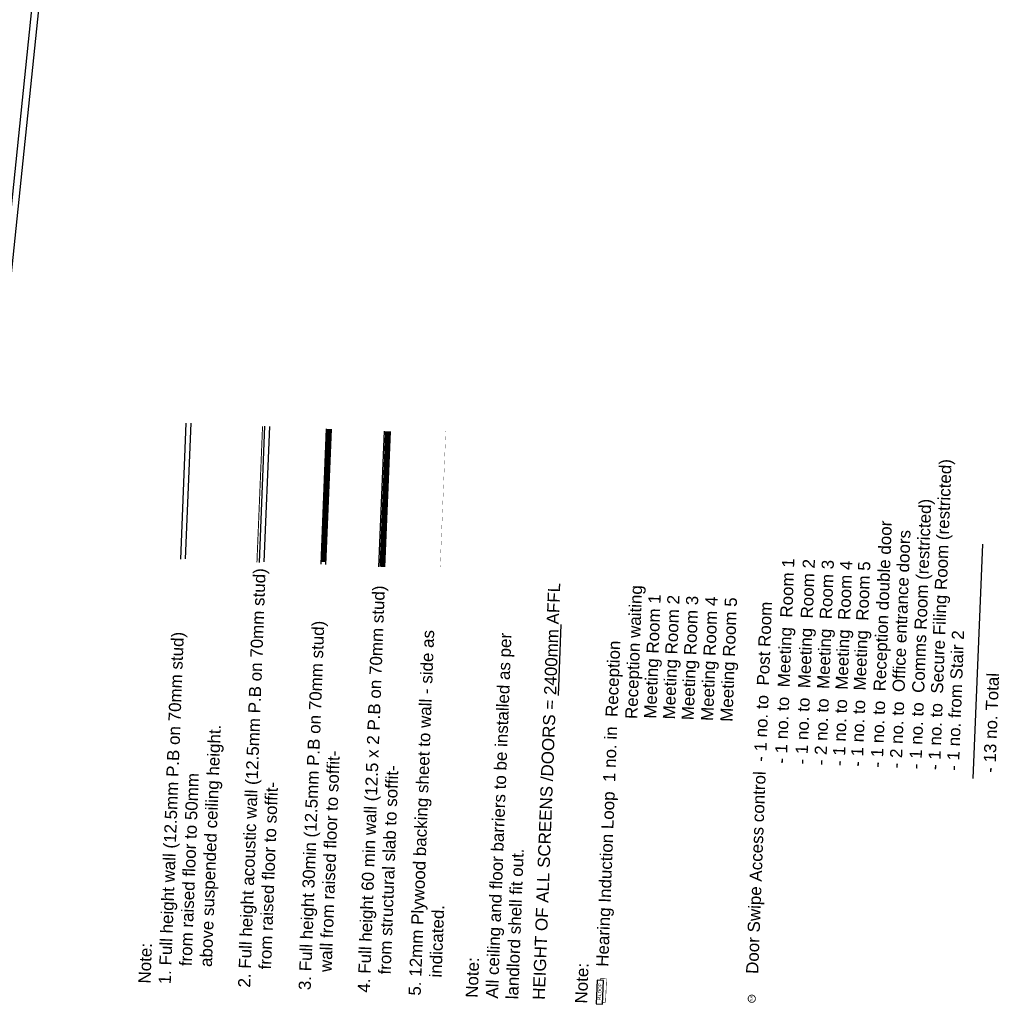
# Model space of a CAD drawing. Header units: millimetres. Extents: x 941089 to 2922714, y 799810 to 1997150.
# Tile 87 of 99: x 999374 to 1029619, y 925611 to 956011. Entities that reach past the tile are written whole.
import ezdxf

# ---------------------------------------------------------------- set-up
doc = ezdxf.new("R2010")
doc.units = ezdxf.units.MM
doc.header["$LTSCALE"] = 10
for name, pattern in [('DASHDOT', [1, 0.5, -0.25, 0, -0.25]), ('FO-00$0$HIDDEN', [0.375, 0.25, -0.125]), ('FO-00$0$OS MAP$0$SITE$0$PECK', [0.2, 0.1, -0.1]), ('FO-00$0$xE-02-01L$0$ACAD_ISO10W100', [18, 12, -3, 0, -3])]:
    doc.linetypes.add(name, pattern=pattern)
for name, color, linetype in [('FO-00$0$FIRE', 1, 'Continuous'), ('FO-00$0$FN-04$0$FIRE', 3, 'Continuous'), ('FO-00$0$HEARING LOOP', 3, 'Continuous'), ('FO-00$0$SWIPE DOOR ACCESS', 2, 'Continuous'), ('FO-00$0$SYMBOL', 6, 'Continuous'), ('FO-00$0$TEXT', 7, 'Continuous'), ('FO-00$0$WALL-STUD-PARTITIONS', 2, 'Continuous'), ('L-PL-00$0$WALL-INTERNAL', 4, 'Continuous'), ('REVISION', 1, 'DASHDOT')]:
    doc.layers.add(name, color=color, linetype=linetype)
doc.styles.add('FO-00$0$Arial', font='ARIAL.TTF')
doc.styles.add('FO-00$0$LABELS', font='ARIAL.TTF')

# ---------------------------------------------------------------- blocks, each defined once
blk = doc.blocks.new('FO-00')
at = {"layer": 'FO-00$0$FIRE', "linetype": 'FO-00$0$HIDDEN', "const_width": 150, "elevation": 0}
blk.add_lwpolyline([(1008925, 943375.3), (1008755.2, 939266.9)], dxfattribs=at)
at = {"layer": 'FO-00$0$FN-04$0$FIRE', "color": 1, "linetype": 'FO-00$0$xE-02-01L$0$ACAD_ISO10W100', "ltscale": 0.005, "const_width": 150, "elevation": 0}
blk.add_lwpolyline([(1010557.6, 939117), (1010730.5, 943300)], dxfattribs=at)
at = {"layer": 'FO-00$0$HEARING LOOP', "const_width": 15}
for points in [[(1017172.2, 925626.9), (1017202.3, 926356.4), (1017393.9, 926348.5), (1017363.7, 925619), (1017172.2, 925626.9)], [(1017298.7, 926352.5), (1017300.9, 926406), (1017492.5, 926398.1), (1017462.4, 925668.6), (1017365.9, 925672.6)]]:
    blk.add_lwpolyline(points, dxfattribs=at)
at = {"layer": 'FO-00$0$HEARING LOOP'}
blk.add_lwpolyline([(1017363.7, 925619), (1017393.9, 926348.5), (1017202.3, 926356.4), (1017172.2, 925626.9)], close=True, dxfattribs=at)
at = {"layer": 'FO-00$0$SWIPE DOOR ACCESS', "const_width": 25}
blk.add_lwpolyline([(1021863.8, 925784.1, 1), (1022088.8, 925784.1, 1)], format="xyb", close=True, dxfattribs=at)
at = {"layer": 'FO-00$0$SYMBOL', "linetype": 'FO-00$0$HIDDEN', "const_width": 30, "elevation": 0}
blk.add_lwpolyline([(1006698.6, 939256.9), (1006872.3, 943460.1)], dxfattribs=at)
at = {"layer": 'FO-00$0$SYMBOL', "linetype": 'FO-00$0$OS MAP$0$SITE$0$PECK', "ltscale": 0.5, "const_width": 5}
blk.add_lwpolyline([(1012356, 939109.5), (1012529.6, 943312.7)], dxfattribs=at)
at = {"layer": 'FO-00$0$TEXT'}
blk.add_line((1028813.1, 932584.8), (1029112.1, 939819.7), dxfattribs=at)
at = {"layer": 'FO-00$0$WALL-STUD-PARTITIONS'}
for p, q in [((1004344.1, 939354.2), (1004517.8, 943557.4)), ((1004494.8, 939367.8), (1004667.7, 943551.2)), ((1006773.5, 939253.8), (1006947.2, 943457)), ((1006924.2, 939267.5), (1007097.1, 943450.8)), ((1008677.2, 939196.6), (1008850, 943378.4)), ((1008827.1, 939188.8), (1008999.9, 943372.2)), ((1010463.6, 939121.2), (1010636.4, 943304.6)), ((1010650.9, 939113.5), (1010823.8, 943296.8))]:
    blk.add_line(p, q, dxfattribs=at)
at = {"layer": 'FO-00$0$HEARING LOOP', "insert": (1017219.5, 925733.8), "char_height": 100, "width": 637.465, "attachment_point": 1, "rotation": 87.63356, "style": 'FO-00$0$Arial'}
blk.add_mtext('H.LOOP', dxfattribs=at)
at = {"layer": 'FO-00$0$SWIPE DOOR ACCESS', "insert": (1021920.8, 925703.7), "char_height": 75, "width": 352.707, "attachment_point": 1, "rotation": 87.63356, "style": 'FO-00$0$Arial'}
blk.add_mtext('S.A.', dxfattribs=at)
at = {"layer": 'FO-00$0$TEXT', "width": 19537.01, "attachment_point": 1, "style": 'FO-00$0$LABELS'}
for s, insert, char_height, rotation in [('Meeting Room 1', (1018648.5, 934439.6, 0), 375.007, 87.86686), ('  Reception waiting', (1018055, 934137.1, 0), 375.007, 87.86686), ('Meeting Room 2', (1019228.6, 934415.7, 0), 375.007, 87.86686), ('Meeting Room 3', (1019808.6, 934391.7, 0), 375.007, 87.86686), ('Meeting Room 4', (1020406.8, 934367, 0), 375.007, 87.86686), ('Meeting Room 5', (1021005, 934342.3, 0), 375.007, 87.86686), ('  - 1 no. to  Meeting  Room 1', (1022671.4, 932758, 0), 375.007, 87.86686), ('  - 1 no. to  Meeting  Room 2', (1023306, 932731.8, 0), 375.007, 87.86686), ('  - 2 no. to  Meeting  Room 3', (1023892.6, 932707.6, 0), 375.007, 87.86686), ('  - 1 no. to  Meeting  Room 4', (1024459.9, 932684.1, 0), 375.007, 87.86686), ('  - 1 no. to  Meeting  Room 5', (1025017.6, 932661.1, 0), 375.007, 87.86686), ('  - 1 no. to  Reception double door', (1025633, 932635.6, 0), 375.007, 87.86686), ('  - 2 no. to  Office entrance doors', (1026219.6, 932611.4, 0), 375.007, 87.86686), ('- 13 no. Total ', (1029123.9, 932765.4, 0), 375.007, 87.86686), ('  - 1 no. to  Comms Room (restricted) ', (1026825.4, 932586.4, 0), 375.007, 87.86686), ('  - 1 no. to  Secure Filing Room (restricted)  ', (1027405.5, 932562.4, 0), 375.007, 87.86686), ('  - 1 no. from Stair 2 ', (1027985.7, 932538.4, 0), 375.007, 87.86686), ('Hearing Induction Loop  1 no. in  Reception', (1017169.8, 926779.1, 0), 375.007, 87.86686), ('Door Swipe Access control  - 1 no. to  Post Room', (1021798.7, 926558.4, 0), 375.007, 87.86686), ('Note:\\P1. Full height wall (12.5mm P.B on 70mm stud) \\P    from raised floor to 50mm\\P    above suspended ceiling height. ', (1003036.6, 926261.1), 375.007, 87.86704), ('\\P2. Full height acoustic wall (12.5mm P.B on 70mm stud) \\P    from raised floor to soffit-', (1005488.1, 926159.8), 375.007, 87.86704), ('3. Full height 30min (12.5mm P.B on 70mm stud) \\P    wall from raised floor to soffit-', (1007982.2, 926056.7), 375.007, 87.86704), ('4. Full height 60 min wall (12.5 x 2 P.B on 70mm stud)\\P    from structural slab to soffit-', (1009806.1, 925981.3), 375.007, 87.86704), ('5. 12mm Plywood backing sheet to wall - side as \\P    indicated.', (1011378.3, 925887.7), 375.007, 87.86704), ('Note:\\PAll ceiling and floor barriers to be installed as per\\Plandlord shell fit out.', (1013138.7, 925820.7), 375.007, 87.86704), ('{\\C21;HEIGHT OF ALL SCREENS /DOORS = \\L2400mm\\l AFFL}', (1015210.2, 925758), 375, 87.86704), ('Note:', (1016517.5, 925643.7, 0), 375.01, 87.86686)]:
    blk.add_mtext(s, dxfattribs=dict(at, insert=insert, char_height=char_height, rotation=rotation))
blk = doc.blocks.new('L-PL-00')
at = {"layer": 'L-PL-00$0$WALL-INTERNAL'}
for points in [[(998932.4, 946387), (1000169.5, 958323.3)], [(998740.9, 946624.9), (999975.9, 958541)]]:
    blk.add_lwpolyline(points, dxfattribs=at)

msp = doc.modelspace()

# ---------------------------------------------------------------- block references
at = {"layer": 'REVISION'}
for name in ['FO-00', 'L-PL-00']:
    msp.add_blockref(name, (0, 0), dxfattribs=at)

doc.saveas('drawing.dxf')
